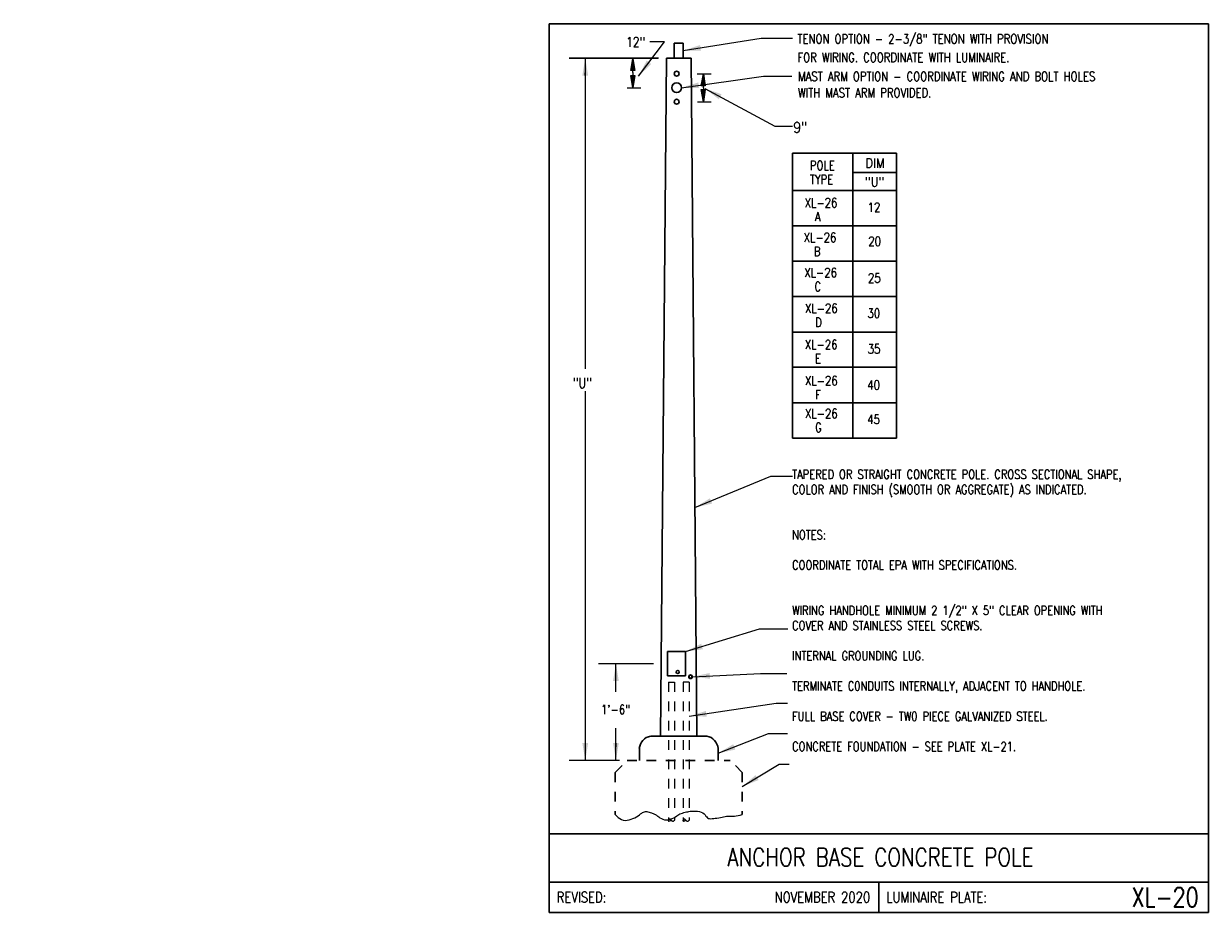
# Model space of a CAD drawing. Header units: inches. Extents: x -5.1 to 7.2, y -6.8 to 2.4.
import ezdxf
from ezdxf.enums import TextEntityAlignment as Align

# ---------------------------------------------------------------- set-up
doc = ezdxf.new("R2010")
doc.units = ezdxf.units.IN
doc.header["$MEASUREMENT"] = 0
doc.linetypes.add('HIDDEN2', pattern=[0.1875, 0.125, -0.0625])
doc.layers.add('E-DETL', color=1, linetype='CONTINUOUS', lineweight=30)
doc.layers.add('E-DETL-FINE', color=8, linetype='CONTINUOUS', lineweight=0)
doc.layers.add('E-DETL-TEXT', color=3, linetype='CONTINUOUS')
doc.styles.add('romans', font='ROMANS.SHX', dxfattribs={"width": 0.8})
doc.styles.get("Standard").update_dxf_attribs({"font": 'ROMANS.SHX', "width": 0.8, "height": 0.125})
doc.dimstyles.get("Standard").update_dxf_attribs({"dimtxt": 0.18, "dimasz": 0.18, "dimexe": 0.18, "dimexo": 0.0625, "dimgap": 0.09, "dimtad": 0, "dimtih": 1, "dimtoh": 1, "dimdec": 4, "dimzin": 0, "dimdsep": 46, "dimtxsty": 'Standard', "dimcen": 0.09, "dimadec": 0, "dimazin": 0, "dimtfac": 1, "dimtdec": 4, "dimtofl": 0, "dimtmove": 0, "dimatfit": 3, "dimfxl": 1, "dimtolj": 1, "dimtzin": 0, "dimarcsym": 0})

msp = doc.modelspace()

# ---------------------------------------------------------------- linework, layer by layer
at = {"layer": 'E-DETL'}
for p, q in [((0.363, 2.378), (0.363, -6.81)), ((0.363, 2.378), (7.173, 2.378)), ((7.173, -6.81), (7.173, 2.378)), ((1.655, 2.021), (1.655, 2.177)), ((1.655, 2.177), (1.748, 2.177)), ((1.748, 2.021), (1.748, 2.177)), ((1.513, -4.989), (1.573, 2.021)), ((1.573, 2.021), (1.828, 2.021)), ((1.828, 2.021), (1.888, -4.989)), ((3.952, 1.04), (2.876, 1.04)), ((2.876, 1.04), (2.876, -1.906)), ((3.499, 1.04), (3.499, -1.906)), ((3.952, 1.04), (3.952, -1.906)), ((3.952, 0.841), (3.499, 0.841)), ((3.952, 0.652), (2.876, 0.652)), ((3.952, 0.287), (2.876, 0.287)), ((3.952, -0.079), (2.876, -0.079)), ((3.952, -0.444), (2.876, -0.444)), ((3.952, -0.81), (2.876, -0.81)), ((3.952, -1.175), (2.876, -1.175)), ((3.952, -1.541), (2.876, -1.541)), ((3.952, -1.906), (2.876, -1.906)), ((1.583, -4.114), (1.77, -4.114)), ((1.583, -4.114), (1.583, -4.364)), ((1.77, -4.114), (1.77, -4.364)), ((1.583, -4.364), (1.77, -4.364)), ((1.411, -4.989), (1.99, -4.989)), ((1.294, -5.239), (1.294, -5.115)), ((2.107, -5.239), (2.107, -5.115)), ((0.363, -5.997), (7.173, -5.997)), ((0.363, -6.497), (7.173, -6.497)), ((3.768, -6.497), (3.768, -6.81)), ((0.363, -6.81), (7.173, -6.81))]:
    msp.add_line(p, q, dxfattribs=at)
at = {"layer": 'E-DETL', "linetype": 'HIDDEN2', "ltscale": 0.5}
for p, q in [((1.044, -5.364), (1.169, -5.239)), ((1.169, -5.239), (2.232, -5.239)), ((2.357, -5.364), (2.232, -5.239)), ((1.044, -5.364), (1.044, -5.799)), ((2.357, -5.364), (2.357, -5.799))]:
    msp.add_line(p, q, dxfattribs=at)
at = {"layer": 'E-DETL'}
for centre, radius in [((1.679, 1.861), 0.025), ((1.679, 1.716), 0.05), ((1.679, 1.571), 0.025), ((1.69, -4.325), 0.016), ((1.823, -4.374), 0.0192), ((1.823, -4.374), 0.016)]:
    msp.add_circle(centre, radius, dxfattribs=at)
for centre, start, end in [((1.432, -5.126), 99.0483, 175.5088), ((1.969, -5.126), 4.4912, 80.9517)]:
    msp.add_arc(centre, 0.139, start, end, dxfattribs=at)
at = {"layer": 'E-DETL-FINE', "linetype": 'HIDDEN2', "ltscale": 0.5}
for p, q in [((1.594, -4.43), (1.656, -4.43)), ((1.594, -4.43), (1.594, -5.857)), ((1.656, -4.43), (1.656, -5.857)), ((1.807, -4.43), (1.745, -4.43)), ((1.745, -4.43), (1.745, -5.857)), ((1.807, -4.43), (1.807, -5.857))]:
    msp.add_line(p, q, dxfattribs=at)
at = {"layer": 'E-DETL-FINE'}
for points in [[(1.044, -5.799), (1.06, -5.814), (1.075, -5.828), (1.091, -5.841), (1.108, -5.851), (1.127, -5.857), (1.146, -5.86), (1.167, -5.858), (1.188, -5.854), (1.209, -5.848), (1.228, -5.84), (1.247, -5.831), (1.264, -5.822), (1.28, -5.812), (1.294, -5.802), (1.307, -5.793), (1.318, -5.785), (1.328, -5.779), (1.338, -5.773), (1.348, -5.77), (1.359, -5.768), (1.37, -5.768), (1.382, -5.77), (1.395, -5.773), (1.407, -5.777), (1.418, -5.781), (1.428, -5.785), (1.437, -5.789), (1.445, -5.792), (1.452, -5.796), (1.459, -5.799), (1.465, -5.802), (1.471, -5.806), (1.478, -5.811), (1.486, -5.816), (1.495, -5.823), (1.507, -5.831), (1.521, -5.839), (1.536, -5.846), (1.553, -5.852), (1.572, -5.854), (1.592, -5.852), (1.612, -5.847), (1.632, -5.84), (1.651, -5.831), (1.667, -5.822), (1.681, -5.813), (1.692, -5.806), (1.703, -5.799), (1.713, -5.793), (1.725, -5.787), (1.738, -5.783), (1.752, -5.779), (1.767, -5.775), (1.781, -5.772), (1.794, -5.769), (1.806, -5.767), (1.818, -5.765), (1.829, -5.763), (1.842, -5.762), (1.857, -5.762), (1.875, -5.763), (1.894, -5.765), (1.914, -5.768), (1.933, -5.773), (1.95, -5.781), (1.963, -5.791), (1.974, -5.802), (1.982, -5.814), (1.99, -5.824), (1.999, -5.833), (2.008, -5.838), (2.02, -5.841), (2.032, -5.842), (2.046, -5.841), (2.062, -5.839), (2.078, -5.837), (2.096, -5.835), (2.114, -5.832), (2.131, -5.829), (2.149, -5.826), (2.165, -5.823), (2.179, -5.82), (2.193, -5.817), (2.205, -5.815), (2.215, -5.814), (2.224, -5.814), (2.232, -5.815), (2.241, -5.815), (2.251, -5.816), (2.263, -5.815), (2.278, -5.814), (2.295, -5.811), (2.315, -5.807), (2.335, -5.804), (2.357, -5.799)], [(1.656, -5.857), (1.655, -5.858), (1.654, -5.86), (1.653, -5.862), (1.652, -5.864), (1.65, -5.865), (1.648, -5.867), (1.646, -5.868), (1.644, -5.869), (1.641, -5.869), (1.639, -5.869), (1.637, -5.869), (1.635, -5.868), (1.633, -5.867), (1.631, -5.866), (1.629, -5.864), (1.628, -5.863), (1.627, -5.861), (1.626, -5.86), (1.625, -5.858), (1.623, -5.857), (1.622, -5.856), (1.62, -5.854), (1.618, -5.853), (1.617, -5.852), (1.615, -5.851), (1.615, -5.85), (1.614, -5.849), (1.613, -5.848), (1.612, -5.847), (1.611, -5.846), (1.609, -5.846), (1.607, -5.846), (1.605, -5.846), (1.603, -5.847), (1.601, -5.847), (1.599, -5.849), (1.597, -5.85), (1.596, -5.852), (1.595, -5.854), (1.594, -5.857), (1.593, -5.859), (1.593, -5.861), (1.593, -5.863), (1.593, -5.864), (1.594, -5.865), (1.595, -5.866), (1.597, -5.866), (1.599, -5.866), (1.601, -5.865), (1.604, -5.865), (1.605, -5.865), (1.607, -5.864), (1.609, -5.864), (1.61, -5.863), (1.612, -5.862), (1.613, -5.862), (1.615, -5.861), (1.616, -5.859), (1.618, -5.858), (1.619, -5.857)], [(1.807, -5.857), (1.806, -5.858), (1.805, -5.86), (1.804, -5.862), (1.803, -5.864), (1.801, -5.865), (1.799, -5.867), (1.797, -5.868), (1.795, -5.869), (1.792, -5.869), (1.79, -5.869), (1.788, -5.869), (1.786, -5.868), (1.784, -5.867), (1.782, -5.866), (1.78, -5.864), (1.779, -5.863), (1.778, -5.861), (1.777, -5.86), (1.775, -5.858), (1.774, -5.857), (1.773, -5.856), (1.771, -5.854), (1.769, -5.853), (1.768, -5.852), (1.766, -5.851), (1.765, -5.85), (1.765, -5.849), (1.764, -5.848), (1.763, -5.847), (1.762, -5.846), (1.76, -5.846), (1.758, -5.846), (1.756, -5.846), (1.754, -5.847), (1.752, -5.847), (1.75, -5.849), (1.748, -5.85), (1.747, -5.852), (1.746, -5.854), (1.745, -5.857), (1.744, -5.859), (1.743, -5.861), (1.743, -5.863), (1.744, -5.864), (1.745, -5.865), (1.746, -5.866), (1.748, -5.866), (1.75, -5.866), (1.752, -5.865), (1.754, -5.865), (1.756, -5.865), (1.758, -5.864), (1.76, -5.864), (1.761, -5.863), (1.763, -5.862), (1.764, -5.862), (1.766, -5.861), (1.767, -5.859), (1.768, -5.858), (1.77, -5.857)]]:
    msp.add_lwpolyline(points, dxfattribs=at)
at = {"layer": 'E-DETL-TEXT'}
for p, q in [((1.488, 2.018), (0.567, 2.018)), ((1.493, 2.021), (0.568, 2.021)), ((0.735, 2.021), (0.735, -1.191)), ((0.735, 1.841), (0.735, 1.87)), ((1.891, 1.861), (2.037, 1.861)), ((1.168, 1.716), (1.308, 1.716)), ((1.896, 1.571), (2.037, 1.571)), ((0.735, -1.421), (0.735, -5.239)), ((1.439, -4.239), (0.872, -4.239)), ((1.052, -4.53), (1.052, -4.239)), ((1.052, -5.239), (1.052, -4.905)), ((1.052, -5.059), (1.052, -5.1)), ((1.089, -5.239), (0.568, -5.239))]:
    msp.add_line(p, q, dxfattribs=at)
for points in [[(1.226, 1.872), (1.226, 1.894), (1.205, 1.894), (1.226, 2.019), (1.247, 1.894), (1.226, 1.894)], [(1.226, 1.872), (1.226, 1.841), (1.247, 1.841), (1.226, 1.716), (1.205, 1.841), (1.226, 1.841)], [(1.955, 1.714), (1.955, 1.736), (1.934, 1.736), (1.955, 1.861), (1.975, 1.736), (1.955, 1.736)], [(1.955, 1.714), (1.955, 1.696), (1.975, 1.696), (1.955, 1.571), (1.934, 1.696), (1.955, 1.696)]]:
    msp.add_lwpolyline(points, dxfattribs=at)
for points in [[(0.705, 1.841), (0.765, 1.841), (0.735, 2.021)], [(1.226, 2.019), (1.205, 1.894), (1.247, 1.894)], [(1.226, 1.719), (1.205, 1.844), (1.247, 1.844)], [(1.955, 1.861), (1.934, 1.736), (1.975, 1.736)], [(1.955, 1.574), (1.934, 1.699), (1.975, 1.699)], [(1.022, -4.419), (1.082, -4.419), (1.052, -4.239)], [(0.765, -5.059), (0.705, -5.059), (0.735, -5.239)], [(1.082, -5.059), (1.022, -5.059), (1.052, -5.239)]]:
    msp.add_solid(points, dxfattribs=at)

# ---------------------------------------------------------------- texts
at = {"layer": 'E-DETL', "insert": (-5.067, 0.705), "char_height": 0.125, "attachment_point": 4}
msp.add_mtext('\\A1;  \\P ', dxfattribs=at)
at = {"layer": 'E-DETL-TEXT', "style": 'romans', "width": 0.8}
for s, height, p in [('12"', 0.1013, (1.158, 2.138)), ('TENON OPTION - 2-3/8" TENON WITH PROVISION', 0.09563, (2.927, 2.173)), ('FOR WIRING. COORDINATE WITH LUMINAIRE.', 0.09563, (2.927, 1.981)), ('MAST ARM OPTION - COORDINATE WIRING AND BOLT HOLES', 0.09563, (2.933, 1.785)), ('WITH MAST ARM PROVIDED.', 0.09563, (2.933, 1.616)), ('9"', 0.1125, (2.886, 1.25)), ('POLE', 0.0956, (3.055, 0.864)), ('TYPE', 0.0956, (3.055, 0.72)), ('XL-26', 0.0956, (3.002, 0.479)), ('  A', 0.0956, (3.002, 0.335)), ('XL-26', 0.0956, (2.992, 0.12)), ('  B', 0.0956, (2.992, -0.024)), ('XL-26', 0.0956, (2.998, -0.244)), ('  C', 0.0956, (2.998, -0.388)), ('XL-26', 0.0956, (3.005, -0.613)), ('  D', 0.0956, (3.005, -0.757)), ('XL-26', 0.0956, (3.004, -0.987)), ('  E', 0.0956, (3.004, -1.131)), ('XL-26', 0.0956, (3.005, -1.361)), ('  F', 0.0956, (3.005, -1.505)), ('XL-26', 0.0956, (3.005, -1.701)), ('  G', 0.0956, (3.005, -1.844))]:
    msp.add_text(s, height=height, dxfattribs=at).set_placement(p)
at = {"layer": 'E-DETL-TEXT', "style": 'romans'}
for s, height, width, p in [('DIM', 0.0957, 0.9, (3.729, 0.889)), ('"U"', 0.0957, 0.9, (3.724, 0.695)), ('ANCHOR BASE CONCRETE POLE', 0.1875, 0.8, (3.785, -6.333))]:
    msp.add_text(s, height=height, dxfattribs=dict(at, width=width)).set_placement(p, align=Align.CENTER)
at = {"layer": 'E-DETL-TEXT', "style": 'romans', "width": 0.8}
for s, p in [('12', (3.719, 0.479)), ('20', (3.725, 0.128)), ('25', (3.722, -0.252)), ('30', (3.716, -0.616)), ('35', (3.718, -0.984)), ('40', (3.715, -1.358)), ('45', (3.714, -1.713))]:
    msp.add_text(s, height=0.0957, dxfattribs=at).set_placement(p, align=Align.MIDDLE)
for s, height, p in [('"U"', 0.1063, (0.606, -1.39)), ('1\'-6"', 0.0957, (0.898, -4.761))]:
    msp.add_text(s, height=height, rotation=360, dxfattribs=at).set_placement(p)
for s, p in [('REVISED:', (0.44, -6.653)), ('LUMINAIRE PLATE:', (3.845, -6.653))]:
    msp.add_text(s, height=0.11, dxfattribs=at).set_placement(p, align=Align.MIDDLE_LEFT)
for s, height, p in [('NOVEMBER 2020', 0.11, (3.679, -6.653)), ('XL-20', 0.1969, (7.074, -6.653))]:
    msp.add_text(s, height=height, dxfattribs=at).set_placement(p, align=Align.MIDDLE_RIGHT)
at = {"layer": 'E-DETL-TEXT', "insert": (-2.416, -0.138), "char_height": 0.125, "attachment_point": 4}
msp.add_mtext('\\A1;', dxfattribs=at)
at = {"layer": 'E-DETL-TEXT', "insert": (2.872, -2.235), "char_height": 0.09375, "attachment_point": 1, "style": 'romans'}
msp.add_mtext_dynamic_manual_height_columns('TAPERED OR STRAIGHT CONCRETE POLE. CROSS SECTIONAL SHAPE, COLOR AND FINISH (SMOOTH OR AGGREGATE) AS INDICATED.\\P\\P\\PNOTES:\\P\\PCOORDINATE TOTAL EPA WITH SPECIFICATIONS.\\P\\P\\PWIRING HANDHOLE MINIMUM 2 1/2" X 5" CLEAR OPENING WITH COVER AND STAINLESS STEEL SCREWS.\\P\\PINTERNAL GROUNDING LUG.\\P\\PTERMINATE C0NDUITS INTERNALLY, ADJACENT TO HANDHOLE.\\P\\PFULL BASE COVER - TW0 PIECE GALVANIZED STEEL.\\P\\PCONCRETE FOUNDATION - SEE PLATE XL-21.', width=3.84394, gutter_width=0.469, heights=[3.372], dxfattribs=at)

# ---------------------------------------------------------------- leaders
at = {"layer": 'E-DETL-TEXT'}
for points in [[(1.748, 2.099), (2.554, 2.229), (2.876, 2.229)], [(1.285, 1.835), (1.554, 2.191), (1.401, 2.191)], [(1.729, 1.716), (2.577, 1.836), (2.868, 1.836)], [(1.971, 1.708), (2.693, 1.319), (2.876, 1.319)], [(1.868, -2.625), (2.652, -2.3), (2.876, -2.3)], [(1.77, -4.114), (2.537, -3.88), (2.829, -3.88)], [(1.842, -4.374), (2.546, -4.339), (2.819, -4.339)], [(1.807, -4.783), (2.707, -4.648), (2.825, -4.648)], [(2.107, -5.165), (2.627, -4.962), (2.823, -4.962)], [(2.357, -5.51), (2.739, -5.277), (2.842, -5.277)]]:
    msp.add_leader(points, dimstyle='Standard', override={"dimtmove": 2}, dxfattribs=at)

doc.saveas('drawing.dxf')
